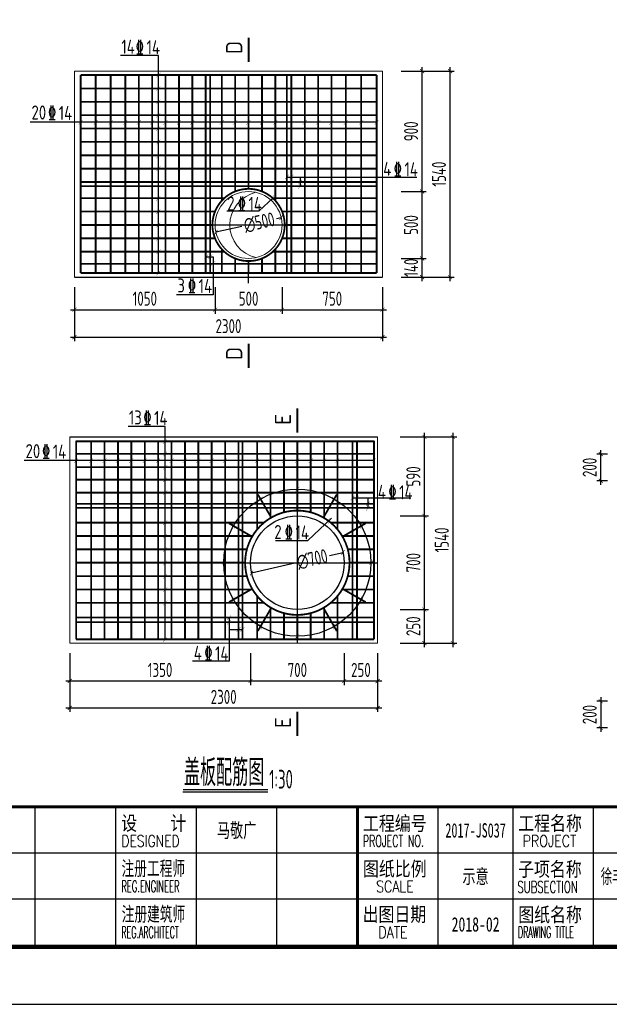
# Model space of a CAD drawing. Extents: x 1154951 to 1177180, y 3484725 to 3514600.
# Tile 3 of 17: x 1166960 to 1171363, y 3484725 to 3492086. Entities that reach past the tile are written whole.
import ezdxf
from ezdxf.enums import TextEntityAlignment as Align

# ---------------------------------------------------------------- set-up
doc = ezdxf.new("R2010")
doc.units = 0
doc.layers.get('0').update_dxf_attribs({"linetype": 'CONTINUOUS'})
doc.layers.get('Defpoints').update_dxf_attribs({"linetype": 'CONTINUOUS'})
for name, color, linetype in [('DIM', 4, 'CONTINUOUS'), ('GPSCOMMON', 7, 'CONTINUOUS'), ('REIN', 1, 'CONTINUOUS'), ('THICK', 6, 'CONTINUOUS'), ('轴线', 5, 'CONTINUOUS')]:
    doc.layers.add(name, color=color, linetype=linetype)
doc.layers.add('JG', color=7, linetype='CONTINUOUS', lineweight=20)
doc.styles.add('gpshz', font='tssdeng.shx', dxfattribs={"width": 0.8, "height": 2.5, "bigfont": 'hztxt.shx'})
doc.styles.add('TSSD_Dimension', font='tssdeng.shx', dxfattribs={"width": 0.7, "bigfont": 'Hztxt.shx'})
doc.styles.add('TSSD_Rein', font='tssdeng.shx', dxfattribs={"width": 0.7, "bigfont": 'hztxt.shx'})
doc.styles.add('图签', font='txt', dxfattribs={"width": 0.66})
doc.styles.add('图签 1', font='romanc.shx', dxfattribs={"width": 0.8})
doc.dimstyles.new('TSSD_30_30', dxfattribs={"dimtxt": 105, "dimasz": 30, "dimexe": 30, "dimexo": 75, "dimgap": 30, "dimtad": 1, "dimdec": 0, "dimzin": 0, "dimdsep": 46, "dimtxsty": 'TSSD_Dimension', "dimblk": 'ARCHTICK', "dimblk1": 'ARCHTICK', "dimblk2": 'ARCHTICK', "dimcen": 0, "dimdle": 30, "dimclrt": 7, "dimadec": 0, "dimazin": 0, "dimtfac": 1, "dimtdec": 0, "dimtix": 1, "dimtmove": 2, "dimatfit": 3, "dimfxl": 0, "dimtolj": 1, "dimtzin": 0, "dimarcsym": 0})

# ---------------------------------------------------------------- blocks, each defined once
blk = doc.blocks.new('_ARCHTICK')
at = {"color": 0, "linetype": 'ByBlock', "const_width": 0.15}
blk.add_lwpolyline([(-0.5, -0.5), (0.5, 0.5)], dxfattribs=at)
blk = doc.blocks.new('*D407')
at = {"layer": 'Defpoints', "color": 0}
for p in [(1169374.8, 3488103.4), (1168692.1, 3487949)]:
    blk.add_point(p, dxfattribs=at)
at = {"layer": 'DIM', "color": 0, "lineweight": -2}
for p, q in [((1169274.9, 3488080.8), (1169374.8, 3488103.4)), ((1169015.1, 3488022.1), (1168692.1, 3487949))]:
    blk.add_line(p, q, dxfattribs=at)
at = {"layer": 'DIM', "color": 0, "lineweight": -2, "xscale": 30, "yscale": 30, "zscale": 30}
for p, rotation in [((1169374.8, 3488103.4), 12.74455608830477), ((1168692.1, 3487949), 192.7445560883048)]:
    blk.add_blockref('_ARCHTICK', p, dxfattribs=dict(at, rotation=rotation))
at = {"layer": 'DIM', "color": 7, "insert": (1169145, 3488051.5), "char_height": 105, "attachment_point": 5, "rotation": 12.74456, "style": 'TSSD_Dimension'}
blk.add_mtext('\\A1;∅700', dxfattribs=at)
blk = doc.blocks.new('*D408')
at = {"layer": 'Defpoints', "color": 0}
for p in [(1168913, 3490606.4), (1168425.3, 3490496.1)]:
    blk.add_point(p, dxfattribs=at)
at = {"layer": 'DIM', "color": 0, "lineweight": -2}
for p, q in [((1168878.7, 3490598.6), (1168913, 3490606.4)), ((1168618.9, 3490539.8), (1168425.3, 3490496.1))]:
    blk.add_line(p, q, dxfattribs=at)
at = {"layer": 'DIM', "color": 0, "lineweight": -2, "xscale": 30, "yscale": 30, "zscale": 30}
for p, rotation in [((1168913, 3490606.4), 12.74455608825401), ((1168425.3, 3490496.1), 192.744556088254)]:
    blk.add_blockref('_ARCHTICK', p, dxfattribs=dict(at, rotation=rotation))
at = {"layer": 'DIM', "color": 7, "insert": (1168748.8, 3490569.2), "char_height": 105, "attachment_point": 5, "rotation": 12.74456, "style": 'TSSD_Dimension'}
blk.add_mtext('\\A1;∅500', dxfattribs=at)
blk = doc.blocks.new('*D409')
at = {"layer": 'Defpoints', "color": 0}
for p in [(1167333.5, 3487426.2), (1168683.5, 3487426.2), (1168683.5, 3487142.2)]:
    blk.add_point(p, dxfattribs=at)
at = {"layer": 'DIM', "color": 0, "lineweight": -2}
for p, q in [((1167333.5, 3487351.2), (1167333.5, 3487112.2)), ((1168683.5, 3487351.2), (1168683.5, 3487112.2)), ((1167303.5, 3487142.2), (1168713.5, 3487142.2))]:
    blk.add_line(p, q, dxfattribs=at)
at = {"layer": 'DIM', "color": 0, "lineweight": -2, "xscale": 30, "yscale": 30, "zscale": 30, "rotation": 180}
blk.add_blockref('_ARCHTICK', (1167333.5, 3487142.2), dxfattribs=at)
at = {"layer": 'DIM', "color": 0, "lineweight": -2, "xscale": 30, "yscale": 30, "zscale": 30}
blk.add_blockref('_ARCHTICK', (1168683.5, 3487142.2), dxfattribs=at)
at = {"layer": 'DIM', "color": 7, "insert": (1168008.5, 3487224.7), "char_height": 105, "attachment_point": 5, "style": 'TSSD_Dimension'}
blk.add_mtext('\\A1;1350', dxfattribs=at)
blk = doc.blocks.new('*D410')
at = {"layer": 'Defpoints', "color": 0}
for p in [(1168683.5, 3487426.2), (1169383.5, 3487426.2), (1169383.5, 3487142.2)]:
    blk.add_point(p, dxfattribs=at)
at = {"layer": 'DIM', "color": 0, "lineweight": -2}
for p, q in [((1168683.5, 3487351.2), (1168683.5, 3487112.2)), ((1169383.5, 3487351.2), (1169383.5, 3487112.2)), ((1168653.5, 3487142.2), (1169413.5, 3487142.2))]:
    blk.add_line(p, q, dxfattribs=at)
at = {"layer": 'DIM', "color": 0, "lineweight": -2, "xscale": 30, "yscale": 30, "zscale": 30, "rotation": 180}
blk.add_blockref('_ARCHTICK', (1168683.5, 3487142.2), dxfattribs=at)
at = {"layer": 'DIM', "color": 0, "lineweight": -2, "xscale": 30, "yscale": 30, "zscale": 30}
blk.add_blockref('_ARCHTICK', (1169383.5, 3487142.2), dxfattribs=at)
at = {"layer": 'DIM', "color": 7, "insert": (1169033.5, 3487224.7), "char_height": 105, "attachment_point": 5, "style": 'TSSD_Dimension'}
blk.add_mtext('\\A1;700', dxfattribs=at)
blk = doc.blocks.new('*D411')
at = {"layer": 'Defpoints', "color": 0}
for p in [(1169383.5, 3487426.2), (1169633.5, 3487426.2), (1169633.5, 3487142.2)]:
    blk.add_point(p, dxfattribs=at)
at = {"layer": 'DIM', "color": 0, "lineweight": -2}
for p, q in [((1169383.5, 3487351.2), (1169383.5, 3487112.2)), ((1169633.5, 3487351.2), (1169633.5, 3487112.2)), ((1169353.5, 3487142.2), (1169663.5, 3487142.2))]:
    blk.add_line(p, q, dxfattribs=at)
at = {"layer": 'DIM', "color": 0, "lineweight": -2, "xscale": 30, "yscale": 30, "zscale": 30, "rotation": 180}
blk.add_blockref('_ARCHTICK', (1169383.5, 3487142.2), dxfattribs=at)
at = {"layer": 'DIM', "color": 0, "lineweight": -2, "xscale": 30, "yscale": 30, "zscale": 30}
blk.add_blockref('_ARCHTICK', (1169633.5, 3487142.2), dxfattribs=at)
at = {"layer": 'DIM', "color": 7, "insert": (1169508.5, 3487224.7), "char_height": 105, "attachment_point": 5, "style": 'TSSD_Dimension'}
blk.add_mtext('\\A1;250', dxfattribs=at)
blk = doc.blocks.new('*D412')
at = {"layer": 'Defpoints', "color": 0}
for p in [(1169725.5, 3487676.2), (1169982.7, 3487676.2), (1169725.5, 3487426.2)]:
    blk.add_point(p, dxfattribs=at)
at = {"layer": 'DIM', "color": 0, "lineweight": -2}
for p, q in [((1169800.5, 3487676.2), (1170012.7, 3487676.2)), ((1169982.7, 3487396.2), (1169982.7, 3487706.2)), ((1169800.5, 3487426.2), (1170012.7, 3487426.2))]:
    blk.add_line(p, q, dxfattribs=at)
at = {"layer": 'DIM', "color": 0, "lineweight": -2, "xscale": 30, "yscale": 30, "zscale": 30}
for p, rotation in [((1169982.7, 3487676.2), 90), ((1169982.7, 3487426.2), 270)]:
    blk.add_blockref('_ARCHTICK', p, dxfattribs=dict(at, rotation=rotation))
at = {"layer": 'DIM', "color": 7, "insert": (1169900.2, 3487551.2), "char_height": 105, "attachment_point": 5, "rotation": 90, "style": 'TSSD_Dimension'}
blk.add_mtext('\\A1;250', dxfattribs=at)
blk = doc.blocks.new('*D413')
at = {"layer": 'Defpoints', "color": 0}
for p in [(1169725.5, 3488376.2), (1169982.7, 3488376.2), (1169725.5, 3487676.2)]:
    blk.add_point(p, dxfattribs=at)
at = {"layer": 'DIM', "color": 0, "lineweight": -2}
for p, q in [((1169982.7, 3487646.2), (1169982.7, 3488406.2)), ((1169800.5, 3488376.2), (1170012.7, 3488376.2)), ((1169800.5, 3487676.2), (1170012.7, 3487676.2))]:
    blk.add_line(p, q, dxfattribs=at)
at = {"layer": 'DIM', "color": 0, "lineweight": -2, "xscale": 30, "yscale": 30, "zscale": 30}
for p, rotation in [((1169982.7, 3488376.2), 90), ((1169982.7, 3487676.2), 270)]:
    blk.add_blockref('_ARCHTICK', p, dxfattribs=dict(at, rotation=rotation))
at = {"layer": 'DIM', "color": 7, "insert": (1169900.2, 3488026.2), "char_height": 105, "attachment_point": 5, "rotation": 90, "style": 'TSSD_Dimension'}
blk.add_mtext('\\A1;700', dxfattribs=at)
blk = doc.blocks.new('*D414')
at = {"layer": 'Defpoints', "color": 0}
for p in [(1169725.5, 3488966.2), (1169982.7, 3488966.2), (1169725.5, 3488376.2)]:
    blk.add_point(p, dxfattribs=at)
at = {"layer": 'DIM', "color": 0, "lineweight": -2}
for p, q in [((1169982.7, 3488346.2), (1169982.7, 3488996.2)), ((1169800.5, 3488966.2), (1170012.7, 3488966.2)), ((1169800.5, 3488376.2), (1170012.7, 3488376.2))]:
    blk.add_line(p, q, dxfattribs=at)
at = {"layer": 'DIM', "color": 0, "lineweight": -2, "xscale": 30, "yscale": 30, "zscale": 30}
for p, rotation in [((1169982.7, 3488966.2), 90), ((1169982.7, 3488376.2), 270)]:
    blk.add_blockref('_ARCHTICK', p, dxfattribs=dict(at, rotation=rotation))
at = {"layer": 'DIM', "color": 7, "insert": (1169900.2, 3488671.2), "char_height": 105, "attachment_point": 5, "rotation": 90, "style": 'TSSD_Dimension'}
blk.add_mtext('\\A1;590', dxfattribs=at)
blk = doc.blocks.new('*D415')
at = {"layer": 'Defpoints', "color": 0}
for p in [(1167369.3, 3490161.2), (1168419.3, 3490161.2), (1168419.3, 3489917.5)]:
    blk.add_point(p, dxfattribs=at)
at = {"layer": 'DIM', "color": 0, "lineweight": -2}
for p, q in [((1167369.3, 3490086.2), (1167369.3, 3489887.5)), ((1168419.3, 3490086.2), (1168419.3, 3489887.5)), ((1167339.3, 3489917.5), (1168449.3, 3489917.5))]:
    blk.add_line(p, q, dxfattribs=at)
at = {"layer": 'DIM', "color": 0, "lineweight": -2, "xscale": 30, "yscale": 30, "zscale": 30, "rotation": 180}
blk.add_blockref('_ARCHTICK', (1167369.3, 3489917.5), dxfattribs=at)
at = {"layer": 'DIM', "color": 0, "lineweight": -2, "xscale": 30, "yscale": 30, "zscale": 30}
blk.add_blockref('_ARCHTICK', (1168419.3, 3489917.5), dxfattribs=at)
at = {"layer": 'DIM', "color": 7, "insert": (1167894.3, 3490000), "char_height": 105, "attachment_point": 5, "style": 'TSSD_Dimension'}
blk.add_mtext('\\A1;1050', dxfattribs=at)
blk = doc.blocks.new('*D416')
at = {"layer": 'Defpoints', "color": 0}
for p in [(1168419.3, 3490161.2), (1168919.3, 3490161.2), (1168919.3, 3489917.5)]:
    blk.add_point(p, dxfattribs=at)
at = {"layer": 'DIM', "color": 0, "lineweight": -2}
for p, q in [((1168419.3, 3490086.2), (1168419.3, 3489887.5)), ((1168919.3, 3490086.2), (1168919.3, 3489887.5)), ((1168389.3, 3489917.5), (1168949.3, 3489917.5))]:
    blk.add_line(p, q, dxfattribs=at)
at = {"layer": 'DIM', "color": 0, "lineweight": -2, "xscale": 30, "yscale": 30, "zscale": 30, "rotation": 180}
blk.add_blockref('_ARCHTICK', (1168419.3, 3489917.5), dxfattribs=at)
at = {"layer": 'DIM', "color": 0, "lineweight": -2, "xscale": 30, "yscale": 30, "zscale": 30}
blk.add_blockref('_ARCHTICK', (1168919.3, 3489917.5), dxfattribs=at)
at = {"layer": 'DIM', "color": 7, "insert": (1168669.3, 3490000), "char_height": 105, "attachment_point": 5, "style": 'TSSD_Dimension'}
blk.add_mtext('\\A1;500', dxfattribs=at)
blk = doc.blocks.new('*D417')
at = {"layer": 'Defpoints', "color": 0}
for p in [(1168919.3, 3490161.2), (1169669.3, 3490161.2), (1169669.3, 3489917.5)]:
    blk.add_point(p, dxfattribs=at)
at = {"layer": 'DIM', "color": 0, "lineweight": -2}
for p, q in [((1168919.3, 3490086.2), (1168919.3, 3489887.5)), ((1169669.3, 3490086.2), (1169669.3, 3489887.5)), ((1168889.3, 3489917.5), (1169699.3, 3489917.5))]:
    blk.add_line(p, q, dxfattribs=at)
at = {"layer": 'DIM', "color": 0, "lineweight": -2, "xscale": 30, "yscale": 30, "zscale": 30, "rotation": 180}
blk.add_blockref('_ARCHTICK', (1168919.3, 3489917.5), dxfattribs=at)
at = {"layer": 'DIM', "color": 0, "lineweight": -2, "xscale": 30, "yscale": 30, "zscale": 30}
blk.add_blockref('_ARCHTICK', (1169669.3, 3489917.5), dxfattribs=at)
at = {"layer": 'DIM', "color": 7, "insert": (1169294.3, 3490000), "char_height": 105, "attachment_point": 5, "style": 'TSSD_Dimension'}
blk.add_mtext('\\A1;750', dxfattribs=at)
blk = doc.blocks.new('*D418')
at = {"layer": 'Defpoints', "color": 0}
for p in [(1169733.5, 3490301.2), (1169965.6, 3490301.2), (1169733.5, 3490161.2)]:
    blk.add_point(p, dxfattribs=at)
at = {"layer": 'DIM', "color": 0, "lineweight": -2}
for p, q in [((1169965.6, 3490131.2), (1169965.6, 3490331.2)), ((1169808.5, 3490301.2), (1169995.6, 3490301.2)), ((1169808.5, 3490161.2), (1169995.6, 3490161.2))]:
    blk.add_line(p, q, dxfattribs=at)
at = {"layer": 'DIM', "color": 0, "lineweight": -2, "xscale": 30, "yscale": 30, "zscale": 30}
for p, rotation in [((1169965.6, 3490301.2), 270), ((1169965.6, 3490161.2), 90)]:
    blk.add_blockref('_ARCHTICK', p, dxfattribs=dict(at, rotation=rotation))
at = {"layer": 'DIM', "color": 7, "insert": (1169883.1, 3490231.2), "char_height": 105, "attachment_point": 5, "rotation": 90, "style": 'TSSD_Dimension'}
blk.add_mtext('\\A1;140', dxfattribs=at)
blk = doc.blocks.new('*D419')
at = {"layer": 'Defpoints', "color": 0}
for p in [(1169733.5, 3490801.2), (1169965.6, 3490801.2), (1169733.5, 3490301.2)]:
    blk.add_point(p, dxfattribs=at)
at = {"layer": 'DIM', "color": 0, "lineweight": -2}
for p, q in [((1169965.6, 3490271.2), (1169965.6, 3490831.2)), ((1169808.5, 3490801.2), (1169995.6, 3490801.2)), ((1169808.5, 3490301.2), (1169995.6, 3490301.2))]:
    blk.add_line(p, q, dxfattribs=at)
at = {"layer": 'DIM', "color": 0, "lineweight": -2, "xscale": 30, "yscale": 30, "zscale": 30}
for p, rotation in [((1169965.6, 3490801.2), 90), ((1169965.6, 3490301.2), 270)]:
    blk.add_blockref('_ARCHTICK', p, dxfattribs=dict(at, rotation=rotation))
at = {"layer": 'DIM', "color": 7, "insert": (1169883.1, 3490551.2), "char_height": 105, "attachment_point": 5, "rotation": 90, "style": 'TSSD_Dimension'}
blk.add_mtext('\\A1;500', dxfattribs=at)
blk = doc.blocks.new('*D420')
at = {"layer": 'Defpoints', "color": 0}
for p in [(1169733.5, 3491701.2), (1169965.6, 3491701.2), (1169733.5, 3490801.2)]:
    blk.add_point(p, dxfattribs=at)
at = {"layer": 'DIM', "color": 0, "lineweight": -2}
for p, q in [((1169965.6, 3490771.2), (1169965.6, 3491731.2)), ((1169808.5, 3491701.2), (1169995.6, 3491701.2)), ((1169808.5, 3490801.2), (1169995.6, 3490801.2))]:
    blk.add_line(p, q, dxfattribs=at)
at = {"layer": 'DIM', "color": 0, "lineweight": -2, "xscale": 30, "yscale": 30, "zscale": 30}
for p, rotation in [((1169965.6, 3491701.2), 90), ((1169965.6, 3490801.2), 270)]:
    blk.add_blockref('_ARCHTICK', p, dxfattribs=dict(at, rotation=rotation))
at = {"layer": 'DIM', "color": 7, "insert": (1169883.1, 3491251.2), "char_height": 105, "attachment_point": 5, "rotation": 90, "style": 'TSSD_Dimension'}
blk.add_mtext('\\A1;900', dxfattribs=at)
blk = doc.blocks.new('*D421')
at = {"layer": 'Defpoints', "color": 0}
for p in [(1169733.5, 3491701.2), (1170173.9, 3491701.2), (1169733.5, 3490161.2)]:
    blk.add_point(p, dxfattribs=at)
at = {"layer": 'DIM', "color": 0, "lineweight": -2}
for p, q in [((1170173.9, 3490131.2), (1170173.9, 3491731.2)), ((1169808.5, 3491701.2), (1170203.9, 3491701.2)), ((1169808.5, 3490161.2), (1170203.9, 3490161.2))]:
    blk.add_line(p, q, dxfattribs=at)
at = {"layer": 'DIM', "color": 0, "lineweight": -2, "xscale": 30, "yscale": 30, "zscale": 30}
for p, rotation in [((1170173.9, 3491701.2), 90), ((1170173.9, 3490161.2), 270)]:
    blk.add_blockref('_ARCHTICK', p, dxfattribs=dict(at, rotation=rotation))
at = {"layer": 'DIM', "color": 7, "insert": (1170091.4, 3490931.2), "char_height": 105, "attachment_point": 5, "rotation": 90, "style": 'TSSD_Dimension'}
blk.add_mtext('\\A1;1540', dxfattribs=at)
blk = doc.blocks.new('*D422')
at = {"layer": 'Defpoints', "color": 0}
for p in [(1169725.5, 3488966.2), (1169725.5, 3487426.2), (1170195, 3487426.2)]:
    blk.add_point(p, dxfattribs=at)
at = {"layer": 'DIM', "color": 0, "lineweight": -2}
for p, q in [((1170195, 3488996.2), (1170195, 3487396.2)), ((1169800.5, 3488966.2), (1170225, 3488966.2)), ((1169800.5, 3487426.2), (1170225, 3487426.2))]:
    blk.add_line(p, q, dxfattribs=at)
at = {"layer": 'DIM', "color": 0, "lineweight": -2, "xscale": 30, "yscale": 30, "zscale": 30}
for p, rotation in [((1170195, 3488966.2), 90), ((1170195, 3487426.2), 270)]:
    blk.add_blockref('_ARCHTICK', p, dxfattribs=dict(at, rotation=rotation))
at = {"layer": 'DIM', "color": 7, "insert": (1170112.5, 3488196.2), "char_height": 105, "attachment_point": 5, "rotation": 90, "style": 'TSSD_Dimension'}
blk.add_mtext('\\A1;1540', dxfattribs=at)
blk = doc.blocks.new('*D423')
at = {"layer": 'Defpoints', "color": 0}
for p in [(1167333.5, 3487426.2), (1169633.5, 3487426.2), (1169633.5, 3486940.9)]:
    blk.add_point(p, dxfattribs=at)
at = {"layer": 'DIM', "color": 0, "lineweight": -2}
for p, q in [((1167333.5, 3487351.2), (1167333.5, 3486910.9)), ((1169633.5, 3487351.2), (1169633.5, 3486910.9)), ((1167303.5, 3486940.9), (1169663.5, 3486940.9))]:
    blk.add_line(p, q, dxfattribs=at)
at = {"layer": 'DIM', "color": 0, "lineweight": -2, "xscale": 30, "yscale": 30, "zscale": 30, "rotation": 180}
blk.add_blockref('_ARCHTICK', (1167333.5, 3486940.9), dxfattribs=at)
at = {"layer": 'DIM', "color": 0, "lineweight": -2, "xscale": 30, "yscale": 30, "zscale": 30}
blk.add_blockref('_ARCHTICK', (1169633.5, 3486940.9), dxfattribs=at)
at = {"layer": 'DIM', "color": 7, "insert": (1168483.5, 3487023.4), "char_height": 105, "attachment_point": 5, "style": 'TSSD_Dimension'}
blk.add_mtext('\\A1;2300', dxfattribs=at)
blk = doc.blocks.new('*D424')
at = {"layer": 'Defpoints', "color": 0}
for p in [(1167369.3, 3490161.2), (1169669.3, 3490161.2), (1169669.3, 3489712.3)]:
    blk.add_point(p, dxfattribs=at)
at = {"layer": 'DIM', "color": 0, "lineweight": -2}
for p, q in [((1167369.3, 3490086.2), (1167369.3, 3489682.3)), ((1169669.3, 3490086.2), (1169669.3, 3489682.3)), ((1167339.3, 3489712.3), (1169699.3, 3489712.3))]:
    blk.add_line(p, q, dxfattribs=at)
at = {"layer": 'DIM', "color": 0, "lineweight": -2, "xscale": 30, "yscale": 30, "zscale": 30, "rotation": 180}
blk.add_blockref('_ARCHTICK', (1167369.3, 3489712.3), dxfattribs=at)
at = {"layer": 'DIM', "color": 0, "lineweight": -2, "xscale": 30, "yscale": 30, "zscale": 30}
blk.add_blockref('_ARCHTICK', (1169669.3, 3489712.3), dxfattribs=at)
at = {"layer": 'DIM', "color": 7, "insert": (1168519.3, 3489794.8), "char_height": 105, "attachment_point": 5, "style": 'TSSD_Dimension'}
blk.add_mtext('\\A1;2300', dxfattribs=at)
blk = doc.blocks.new('*D430')
at = {"layer": 'Defpoints', "color": 0}
for p in [(1171299.5, 3488838.7), (1171425.7, 3488838.7), (1171425.7, 3488638.7)]:
    blk.add_point(p, dxfattribs=at)
at = {"layer": 'DIM', "color": 0, "lineweight": -2}
for p, q in [((1171350.7, 3488838.7), (1171269.5, 3488838.7)), ((1171299.5, 3488608.7), (1171299.5, 3488868.7)), ((1171350.7, 3488638.7), (1171269.5, 3488638.7))]:
    blk.add_line(p, q, dxfattribs=at)
at = {"layer": 'DIM', "color": 0, "lineweight": -2, "xscale": 30, "yscale": 30, "zscale": 30}
for p, rotation in [((1171299.5, 3488838.7), 270), ((1171299.5, 3488638.7), 90)]:
    blk.add_blockref('_ARCHTICK', p, dxfattribs=dict(at, rotation=rotation))
at = {"layer": 'DIM', "color": 7, "insert": (1171217, 3488738.7), "char_height": 105, "attachment_point": 5, "rotation": 90, "style": 'TSSD_Dimension'}
blk.add_mtext('\\A1;200', dxfattribs=at)
blk = doc.blocks.new('*D432')
at = {"layer": 'Defpoints', "color": 0}
for p in [(1171425.7, 3486991.2), (1171299.5, 3486791.2), (1171425.7, 3486791.2)]:
    blk.add_point(p, dxfattribs=at)
at = {"layer": 'DIM', "color": 0, "lineweight": -2}
for p, q in [((1171299.5, 3487021.2), (1171299.5, 3486761.2)), ((1171350.7, 3486991.2), (1171269.5, 3486991.2)), ((1171350.7, 3486791.2), (1171269.5, 3486791.2))]:
    blk.add_line(p, q, dxfattribs=at)
at = {"layer": 'DIM', "color": 0, "lineweight": -2, "xscale": 30, "yscale": 30, "zscale": 30}
for p, rotation in [((1171299.5, 3486991.2), 270), ((1171299.5, 3486791.2), 90)]:
    blk.add_blockref('_ARCHTICK', p, dxfattribs=dict(at, rotation=rotation))
at = {"layer": 'DIM', "color": 7, "insert": (1171217, 3486891.2), "char_height": 105, "attachment_point": 5, "rotation": 90, "style": 'TSSD_Dimension'}
blk.add_mtext('\\A1;200', dxfattribs=at)
blk = doc.blocks.new('*U286')
at = {"color": 0}
for p, q in [((185, 10.34), (185, 34.34)), ((199, 10.34), (199, 34.34)), ((213, 10.34), (213, 34.34)), ((227, 10.34), (227, 34.34)), ((255, 10.34), (255, 34.34)), ((268, 10.34), (268, 34.34)), ((282, 10.34), (282, 34.34)), ((115, 26.34), (330, 26.34)), ((115, 18.34), (327, 18.34))]:
    blk.add_line(p, q, dxfattribs=at)
blk.add_lwpolyline([(0, 0), (420, 0), (420, 297), (0, 297)], close=True, dxfattribs=at)
for points, const_width in [([(410, 10), (410, 287), (25, 287), (25, 10), (410, 10)], 0.75), ([(25, 34.34), (410, 34.34)], 0.5), ([(241, 10.34), (241, 34.34)], 0.5)]:
    blk.add_lwpolyline(points, dxfattribs=dict(at, const_width=const_width))
at = {"color": 0, "linetype": 'Continuous'}
for s, height, style, width, p in [('设    计', 2.5, '图签', 0.85, (199.94, 30.25)), ('工程编号', 2.5, '图签', 0.85, (241.94, 30.2)), ('工程名称', 2.5, '图签', 0.85, (268.91, 30.22)), ('DESIGNED', 2, '图签 1', 0.78, (199.99, 27.38)), ('PROJECT NO.', 2, '图签 1', 0.6, (241.93, 27.38)), ('PROJECT', 2, '图签 1', 0.8, (269.68, 27.39)), ('注册工程师', 2.5, '图签', 0.68, (200, 22.38)), ('图纸比例', 2.5, '图签', 0.85, (241.94, 22.31)), ('子项名称', 2.5, '图签', 0.85, (268.88, 22.24)), ('REG.ENGINEER', 2, '图签 1', 0.53, (199.98, 19.5)), ('SCALE', 2, '图签 1', 0.8, (244.22, 19.48)), ('SUBSECTION', 2, '图签 1', 0.64, (268.76, 19.39)), ('注册建筑师', 2.5, '图签', 0.68, (200.02, 14.45)), ('出图日期', 2.5, '图签', 0.85, (241.87, 14.4)), ('图纸名称', 2.5, '图签', 0.85, (268.91, 14.33)), ('REG.ARCHITECT', 2, '图签 1', 0.5, (199.98, 11.52)), ('DATE', 2, '图签 1', 0.8, (244.61, 11.52)), ('DRAWING TITLE', 2, '图签 1', 0.5, (268.86, 11.53))]:
    blk.add_text(s, height=height, dxfattribs=dict(at, style=style, width=width)).set_placement(p)
at = {"color": 0, "linetype": 'Continuous', "style": '图签', "flags": 8}
for tag, width, p, p2 in [('设计总负责', 0.611046, (130.25, 28.99), (141.11, 28.99)), ('工程名称', 2.988281, (283.25, 28.99), (325.75, 28.99)), ('图纸编号', 2.575163, (345.13, 28.99), (381.76, 28.99)), ('子项名称', 2.988281, (283.25, 20.99), (325.75, 20.99))]:
    blk.add_attdef(tag, text='', height=2.5, dxfattribs=dict(at, width=width)).set_placement(p, p2, align=Align.FIT)
at = {"color": 0, "linetype": 'Continuous', "ltscale": 0.055, "style": '图签', "flags": 8}
for tag, width, p, p2 in [('审定', 1.617188, (172.25, 28.99), (183.75, 28.99)), ('设计', 1.617188, (214.25, 28.99), (225.75, 28.99)), ('工程编号', 0.738284, (256.25, 28.99), (266.75, 28.99)), ('版本', 1.530605, (397.87, 28.99), (408.75, 28.99)), ('设计负责', 0.763807, (130.25, 20.99), (141.11, 20.99)), ('审核', 1.617188, (172.25, 20.99), (183.75, 20.99)), ('注册工程师', 0.646875, (214.25, 20.99), (225.75, 20.99)), ('图纸比例', 0.738284, (256.25, 20.99), (266.75, 20.99)), ('专业负责', 0.763807, (130.25, 12.65), (141.11, 12.65)), ('校核', 1.617188, (172.25, 12.65), (183.75, 12.65)), ('注册建筑师', 0.646875, (214.25, 12.65), (225.75, 12.65)), ('出图日期', 0.738284, (256.25, 12.65), (266.75, 12.65))]:
    blk.add_attdef(tag, text='', height=2.5, dxfattribs=dict(at, width=width)).set_placement(p, p2, align=Align.FIT)
at = {"color": 0, "linetype": 'Continuous', "style": '图签'}
for tag, p, width in [('设计证书', (43.26, 16.37), 1.55), ('咨询证书', (43.26, 12.88), 0.9)]:
    blk.add_attdef(tag, p, '', height=2, dxfattribs=dict(at, width=width))
at = {"color": 0, "linetype": 'Continuous', "style": '图签', "width": 0.85}
for tag, height, p in [('图纸名称_2_1', 2.2, (305.02, 15.12)), ('图纸名称_1_1', 2.5, (305.02, 13.35)), ('图纸名称_2_2', 2.2, (305.02, 11.51))]:
    blk.add_attdef(tag, text='', height=height, dxfattribs=at).set_placement(p, align=Align.CENTER)
blk = doc.blocks.new('20180504.1550169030')
for p, q in [((1167995.8, 3491818.4), (1167713, 3491818.4)), ((1167995.8, 3490192.4), (1167995.8, 3491818.4)), ((1169626.2, 3491318.4), (1167039.1, 3491318.4)), ((1168955.7, 3490909.5), (1169926.8, 3490909.5)), ((1169053.5, 3490909.5), (1169053.5, 3490841.2)), ((1168849.8, 3490752), (1168747.6, 3490655.8)), ((1168506.3, 3490655.8), (1168747.6, 3490655.8)), ((1168349.4, 3490312.5), (1168405.9, 3490312.5)), ((1168405.9, 3490312.5), (1168405.9, 3490030)), ((1167369.3, 3490161.2), (1169669.3, 3490161.2)), ((1168405.9, 3490030), (1168130.1, 3490030)), ((1168047.2, 3489044.8), (1167769.5, 3489044.8)), ((1168047.2, 3487453.3), (1168047.2, 3489044.8)), ((1167333.5, 3488966.2), (1169633.5, 3488966.2)), ((1169606, 3488790.1), (1166994.5, 3488790.1)), ((1169445.6, 3488510.3), (1169880.3, 3488510.3)), ((1169560.5, 3488510.3), (1169560.5, 3488436.2)), ((1169288.4, 3488359), (1169111.8, 3488192.8)), ((1168870.4, 3488192.8), (1169111.8, 3488192.8)), ((1168523.9, 3487616.2), (1168523.9, 3487289.3)), ((1168523.9, 3487526.7), (1168623.9, 3487526.7)), ((1168523.9, 3487289.3), (1168249.6, 3487289.3)), ((1168179.8, 3486330.3), (1168813.6, 3486330.3)), ((1168178.9, 3486314.5), (1168813.6, 3486314.5))]:
    blk.add_line(p, q)
at = {"const_width": 2}
for points in [[(1168010.8, 3491689), (1167980.9, 3491654.7)], [(1168010.8, 3491589), (1167980.9, 3491554.7)], [(1168010.8, 3491489), (1167980.9, 3491454.7)], [(1167430.5, 3491335.6), (1167400.6, 3491301.3)], [(1167542.7, 3491335.6), (1167512.8, 3491301.3)], [(1167654.8, 3491335.6), (1167624.8, 3491301.3)], [(1167764.4, 3491335.6), (1167734.5, 3491301.3)], [(1167864.4, 3491335.6), (1167834.5, 3491301.3)], [(1167964.4, 3491335.6), (1167934.5, 3491301.3)], [(1168010.8, 3491389), (1167980.9, 3491354.7)], [(1168064.4, 3491335.6), (1168034.5, 3491301.3)], [(1168164.4, 3491335.6), (1168134.5, 3491301.3)], [(1168264.4, 3491335.6), (1168234.5, 3491301.3)], [(1168484.3, 3491335.6), (1168454.4, 3491301.3)], [(1168584.3, 3491335.6), (1168554.4, 3491301.3)], [(1168684.3, 3491335.6), (1168654.4, 3491301.3)], [(1168784.3, 3491335.6), (1168754.4, 3491301.3)], [(1168884.3, 3491335.6), (1168854.4, 3491301.3)], [(1169104.2, 3491335.6), (1169074.3, 3491301.3)], [(1169204.2, 3491335.6), (1169174.3, 3491301.3)], [(1169304.2, 3491335.6), (1169274.3, 3491301.3)], [(1169411.2, 3491335.6), (1169381.3, 3491301.3)], [(1169525.2, 3491335.6), (1169495.3, 3491301.3)], [(1169641.2, 3491335.6), (1169611.3, 3491301.3)], [(1168010.8, 3491289), (1167980.9, 3491254.7)], [(1168010.8, 3491189), (1167980.9, 3491154.7)], [(1168010.8, 3491083.2), (1167980.9, 3491049)], [(1168010.8, 3490989), (1167980.9, 3490954.7)], [(1168970.7, 3490926.6), (1168940.8, 3490892.3)], [(1169004.2, 3490926.6), (1168974.3, 3490892.3)], [(1169068.5, 3490889), (1169038.6, 3490854.7)], [(1169068.5, 3490854.6), (1169038.6, 3490820.3)], [(1168010.8, 3490768.3), (1167980.9, 3490734.1)], [(1168854.2, 3490774.3), (1168845.4, 3490729.7)], [(1168010.8, 3490668.3), (1167980.9, 3490634.1)], [(1168010.8, 3490568.3), (1167980.9, 3490534.1)], [(1168010.8, 3490468.3), (1167980.9, 3490434.1)], [(1168010.8, 3490368.3), (1167980.9, 3490334.1)], [(1168368, 3490329.7), (1168338.1, 3490295.4)], [(1168397.9, 3490329.7), (1168368, 3490295.4)], [(1168420.9, 3490282.1), (1168391, 3490247.9)], [(1168010.8, 3490209.5), (1167980.9, 3490175.3)], [(1168061.2, 3488949.5), (1168031.3, 3488915.2)], [(1168061.2, 3488856.6), (1168031.3, 3488822.3)], [(1167395.6, 3488806.1), (1167365.7, 3488771.8)], [(1167508, 3488806.1), (1167478.1, 3488771.8)], [(1167608, 3488806.1), (1167578.1, 3488771.8)], [(1167708, 3488806.1), (1167678.1, 3488771.8)], [(1167808, 3488806.1), (1167778.1, 3488771.8)], [(1167908, 3488806.1), (1167878.1, 3488771.8)], [(1168008, 3488806.1), (1167978.1, 3488771.8)], [(1168108, 3488806.1), (1168078.1, 3488771.8)], [(1168208, 3488806.1), (1168178.1, 3488771.8)], [(1168308, 3488806.1), (1168278.1, 3488771.8)], [(1168409, 3488807.2), (1168379.1, 3488772.9)], [(1168509, 3488807.2), (1168479.1, 3488772.9)], [(1168748.4, 3488807.2), (1168718.5, 3488772.9)], [(1168848.4, 3488806.1), (1168818.5, 3488771.8)], [(1168948.4, 3488806.1), (1168918.5, 3488771.8)], [(1169048.4, 3488807.2), (1169018.5, 3488772.9)], [(1169148.4, 3488806.1), (1169118.5, 3488771.8)], [(1169248.4, 3488806.1), (1169218.5, 3488771.8)], [(1169348.4, 3488807.2), (1169318.5, 3488772.9)], [(1169621, 3488807.2), (1169591, 3488772.9)], [(1168061.2, 3488756.6), (1168031.3, 3488722.3)], [(1168061.2, 3488663.2), (1168031.3, 3488628.9)], [(1168061.2, 3488566.4), (1168031.3, 3488532.2)], [(1169048.4, 3488593.4), (1169018.5, 3488559.1)], [(1168773.4, 3488519.7), (1168743.5, 3488485.4)], [(1169293.5, 3488519.7), (1169323.4, 3488485.4)], [(1169460.5, 3488527.5), (1169430.6, 3488493.2)], [(1169494, 3488527.5), (1169464.1, 3488493.2)], [(1169575.4, 3488484), (1169545.5, 3488449.7)], [(1169575.4, 3488449.6), (1169545.5, 3488415.3)], [(1168061.2, 3488342.2), (1168031.3, 3488307.9)], [(1168549, 3488322.4), (1168565.4, 3488280)], [(1169271.3, 3488361), (1169262.6, 3488316.3)], [(1169518, 3488322.4), (1169501.6, 3488280)], [(1168061.2, 3488242.2), (1168031.3, 3488207.9)], [(1168061.2, 3488142.2), (1168031.3, 3488107.9)], [(1168061.2, 3488042.2), (1168031.3, 3488007.9)], [(1168497.4, 3488042.2), (1168467.5, 3488007.9)], [(1169598.4, 3488043.4), (1169568.5, 3488009.1)], [(1168061.2, 3487942.2), (1168031.3, 3487907.9)], [(1168061.2, 3487842.1), (1168031.3, 3487807.8)], [(1168061.2, 3487742.2), (1168031.3, 3487707.9)], [(1168563.4, 3487774.6), (1168549.1, 3487731)], [(1169510.2, 3487774), (1169509.3, 3487728.5)], [(1168538.8, 3487633.4), (1168508.9, 3487599.1)], [(1168538.8, 3487598.9), (1168508.9, 3487564.7)], [(1168609, 3487543.8), (1168579.1, 3487509.5)], [(1168638.9, 3487543.8), (1168609, 3487509.5)], [(1168751.3, 3487570), (1168767.7, 3487527.5)], [(1169315.7, 3487570), (1169299.3, 3487527.5)], [(1168061.2, 3487469.3), (1168031.3, 3487435)], [(1169047.4, 3487492.2), (1169017.5, 3487457.9)]]:
    blk.add_lwpolyline(points, dxfattribs=at)
for radius in [550, 350]:
    blk.add_circle((1169033.5, 3488026.2), radius)
at = {"layer": 'JG'}
for p, q in [((1167369.3, 3490161.2), (1167369.3, 3491701.2)), ((1167369.3, 3491701.2), (1169669.3, 3491701.2)), ((1169669.3, 3491701.2), (1169669.3, 3490161.2)), ((1167333.5, 3487426.2), (1167333.5, 3488966.2)), ((1169633.5, 3488966.2), (1169633.5, 3487426.2)), ((1169633.5, 3487426.2), (1167333.5, 3487426.2))]:
    blk.add_line(p, q, dxfattribs=at)
for centre, radius in [((1168669.3, 3490551.2), 250), ((1169033.5, 3488026.2), 350)]:
    blk.add_circle(centre, radius, dxfattribs=at)
blk.add_arc((1168779.3, 3490551.2), 250, 102.70899, 257.29101, dxfattribs=at)
at = {"layer": 'REIN', "const_width": 13.5}
for points in [[(1167415.5, 3491671.9), (1167415.5, 3490192.4)], [(1167415.5, 3491671.9), (1169626.2, 3491671.9)], [(1167527.8, 3491671.9), (1167527.8, 3490192.4)], [(1167639.8, 3491671.9), (1167639.8, 3490192.4)], [(1167749.4, 3491671.9), (1167749.4, 3490192.4)], [(1167849.4, 3491671.9), (1167849.4, 3490192.4)], [(1167949.4, 3491671.9), (1167949.4, 3490192.4)], [(1168049.4, 3491671.9), (1168049.4, 3490192.4)], [(1168149.4, 3491671.9), (1168149.4, 3490192.4)], [(1168249.4, 3491671.9), (1168249.4, 3490192.4)], [(1168349.4, 3491671.9), (1168349.4, 3490192.4)], [(1168382.9, 3491671.9), (1168382.9, 3490192.4)], [(1168469.3, 3491671.9), (1168469.3, 3490732.6)], [(1168569.3, 3491671.9), (1168569.3, 3490802)], [(1168669.3, 3491671.9), (1168669.3, 3490821.2)], [(1168769.3, 3491671.9), (1168769.3, 3490802)], [(1168869.3, 3491671.9), (1168869.3, 3490732.6)], [(1168955.7, 3491671.9), (1168955.7, 3490192.4)], [(1168989.2, 3491671.9), (1168989.2, 3490192.4)], [(1169089.2, 3491671.9), (1169089.2, 3490192.4)], [(1169189.2, 3491671.9), (1169189.2, 3490192.4)], [(1169289.2, 3491671.9), (1169289.2, 3490192.4)], [(1169396.2, 3491671.9), (1169396.2, 3490192.4)], [(1169510.3, 3491671.9), (1169510.3, 3490192.4)], [(1169626.2, 3491671.9), (1169626.2, 3490192.4)], [(1167415.5, 3491571.9), (1169626.2, 3491571.9)], [(1167415.5, 3491471.9), (1169626.2, 3491471.9)], [(1167415.5, 3491371.9), (1169626.2, 3491371.9)], [(1167415.5, 3491271.9), (1169626.2, 3491271.9)], [(1167415.5, 3491171.9), (1169626.2, 3491171.9)], [(1167415.5, 3491071.9), (1169626.2, 3491071.9)], [(1167415.5, 3490971.9), (1169626.2, 3490971.9)], [(1167415.5, 3490871.9), (1169626.2, 3490871.9)], [(1167415.5, 3490841.2), (1169626.2, 3490841.2)], [(1167415.5, 3490751.2), (1168487.9, 3490751.2)], [(1168850.7, 3490751.2), (1169626.2, 3490751.2)], [(1167415.5, 3490651.2), (1168418.5, 3490651.2)], [(1168920.1, 3490651.2), (1169626.2, 3490651.2)], [(1167415.5, 3490551.2), (1168399.3, 3490551.2)], [(1168939.3, 3490551.2), (1169626.2, 3490551.2)], [(1167415.5, 3490451.2), (1168418.5, 3490451.2)], [(1168920.1, 3490451.2), (1169626.2, 3490451.2)], [(1167415.5, 3490351.2), (1168487.9, 3490351.2)], [(1168469.3, 3490369.8), (1168469.3, 3490192.4)], [(1168569.3, 3490300.4), (1168569.3, 3490192.4)], [(1168769.3, 3490300.4), (1168769.3, 3490192.4)], [(1168850.7, 3490351.2), (1169626.2, 3490351.2)], [(1168869.3, 3490369.8), (1168869.3, 3490192.4)], [(1167415.5, 3490261.2), (1169626.2, 3490261.2)], [(1168669.3, 3490281.2), (1168669.3, 3490192.4)], [(1167415.5, 3490192.4), (1169626.2, 3490192.4)], [(1167381.7, 3488939.1), (1167381.7, 3487453.3)], [(1167381.7, 3488933.5), (1169606, 3488933.5)], [(1167494.1, 3488939.5), (1167494.1, 3487453.3)], [(1167594.1, 3488939.5), (1167594.1, 3487453.3)], [(1167694.1, 3488939.5), (1167694.1, 3487453.3)], [(1167794.1, 3488939.5), (1167794.1, 3487453.3)], [(1167894.1, 3488939.5), (1167894.1, 3487453.3)], [(1167994.1, 3488939.5), (1167994.1, 3487453.3)], [(1168094.1, 3488939.5), (1168094.1, 3487453.3)], [(1168194.1, 3488939.5), (1168194.1, 3487453.3)], [(1168294.1, 3488939.5), (1168294.1, 3487453.3)], [(1168394.1, 3488939.5), (1168394.1, 3487453.3)], [(1168494.1, 3488939.5), (1168494.1, 3487453.3)], [(1168594.1, 3488939.5), (1168594.1, 3487453.3)], [(1168623.9, 3488939.5), (1168623.9, 3487453.3)], [(1168733.5, 3488939.6), (1168733.5, 3488275.4)], [(1168833.5, 3488939.6), (1168833.5, 3488361)], [(1168933.5, 3488939.6), (1168933.5, 3488403.2)], [(1169033.5, 3488939.6), (1169033.5, 3488416.2)], [(1169133.5, 3488939.6), (1169133.5, 3488403.2)], [(1169233.5, 3488939.6), (1169233.5, 3488361)], [(1169333.5, 3488939.6), (1169333.5, 3488275.4)], [(1169445.3, 3488939.5), (1169445.3, 3487453.3)], [(1169478.8, 3488939.5), (1169478.8, 3487453.3)], [(1169606, 3488939.5), (1169606, 3487453.3)], [(1167381.7, 3488840.6), (1169606, 3488840.6)], [(1167381.7, 3488740.6), (1169606, 3488740.6)], [(1167381.7, 3488647.2), (1169606, 3488647.2)], [(1169033.5, 3488416.2), (1169033.5, 3488616.2)], [(1167381.7, 3488550.5), (1169606, 3488550.5)], [(1168838.5, 3488364), (1168738.5, 3488537.2)], [(1169228.5, 3488364), (1169328.5, 3488537.2)], [(1167381.7, 3488466.9), (1169606, 3488466.9)], [(1167381.7, 3488436.2), (1169606, 3488436.2)], [(1167381.6, 3488326.2), (1168784.3, 3488326.2)], [(1168695.7, 3488221.2), (1168522.5, 3488321.2)], [(1169282.7, 3488326.2), (1169606, 3488326.2)], [(1169371.2, 3488221.2), (1169544.4, 3488321.2)], [(1167381.6, 3488226.2), (1168698.7, 3488226.2)], [(1169368.3, 3488226.2), (1169606, 3488226.2)], [(1167381.6, 3488126.2), (1168656.5, 3488126.2)], [(1169410.4, 3488126.2), (1169606, 3488126.2)], [(1167381.6, 3488026.2), (1168643.5, 3488026.2)], [(1168473.5, 3488026.2), (1168643.6, 3488026.2)], [(1169423.5, 3488026.2), (1169606, 3488026.2)], [(1169423.5, 3488026.2), (1169612.8, 3488026.2)], [(1167381.6, 3487926.2), (1168656.5, 3487926.2)], [(1169410.4, 3487926.2), (1169606, 3487926.2)], [(1167381.6, 3487826.2), (1168698.7, 3487826.2)], [(1168695.7, 3487831.2), (1168522.5, 3487731.2)], [(1169368.3, 3487826.2), (1169606, 3487826.2)], [(1169371.2, 3487831.2), (1169544.4, 3487731.2)], [(1167381.6, 3487726.2), (1168784.3, 3487726.2)], [(1168733.5, 3487777), (1168733.5, 3487453.5)], [(1169282.7, 3487726.2), (1169612.8, 3487726.2)], [(1169333.5, 3487777), (1169333.5, 3487453.5)], [(1168838.5, 3487688.5), (1168738.5, 3487515.3)], [(1168833.5, 3487691.4), (1168833.5, 3487453.5)], [(1168933.5, 3487649.3), (1168933.5, 3487453.5)], [(1169133.5, 3487649.3), (1169133.5, 3487453.5)], [(1169228.5, 3487688.5), (1169328.5, 3487515.3)], [(1169233.5, 3487691.4), (1169233.5, 3487453.5)], [(1167381.7, 3487616.2), (1169606, 3487616.2)], [(1167381.7, 3487581.8), (1169606, 3487581.8)], [(1169033.5, 3487636.2), (1169033.5, 3487453.3)], [(1169033.5, 3487636.2), (1169033.5, 3487453.5)], [(1167381.7, 3487453.3), (1169606, 3487453.3)]]:
    blk.add_lwpolyline(points, dxfattribs=at)
for points in [[(1168669.3, 3490821.2, 2.414214), (1168939.3, 3490551.2, 0.414214), (1168669.3, 3490821.2, 1)], [(1169033.5, 3488416.2, 1), (1169033.5, 3487636.2, 1), (1169033.5, 3488416.2, 1), (1169033.5, 3487636.2, 1)]]:
    blk.add_lwpolyline(points, format="xyb", dxfattribs=at)
at = {"layer": 'THICK', "const_width": 15}
for points in [[(1168669.3, 3491770.4), (1168669.3, 3491950.4)], [(1168669.3, 3489663), (1168669.3, 3489483)], [(1169033.5, 3488999.4), (1169033.5, 3489179.4)], [(1169033.5, 3486912.1), (1169033.5, 3486732.1)]]:
    blk.add_lwpolyline(points, dxfattribs=at)
at = {"layer": '轴线', "color": 2, "ltscale": 0.05}
for p, q in [((1168669.3, 3490821.2), (1168669.3, 3490985.6)), ((1168234.9, 3490551.2), (1169103.7, 3490551.2)), ((1168669.3, 3490116.8), (1168669.3, 3490281.2)), ((1169033.5, 3488626.2), (1169033.5, 3487426.2)), ((1168433.5, 3488026.2), (1169633.5, 3488026.2))]:
    blk.add_line(p, q, dxfattribs=at)
at = {"layer": 'GPSCOMMON'}
ref = blk.add_blockref('*U286', (1159120.4, 3484725.3), dxfattribs=dict(at, xscale=43, yscale=43))
ref.add_attrib('子项名称', '徐丰路、东环路（沛敬路~敬五路）供水管道工程', dxfattribs={"layer": '0', "color": 0, "height": 107.5, "style": '图签', "width": 0.552871, "flags": 8}).set_placement((1171300.2, 3485627.9), (1173127.7, 3485627.9), align=Align.FIT)
ref.add_attrib('出图日期', '2018-02', dxfattribs={"layer": '0', "color": 0, "height": 107.5, "style": '图签', "width": 0.7, "flags": 8}).set_placement((1170364.9, 3485269.3), align=Align.CENTER)
ref.add_attrib('图纸比例', '示意', dxfattribs={"layer": '0', "color": 0, "height": 107.5, "style": '图签', "width": 0.7, "flags": 8}).set_placement((1170364.9, 3485627.9), align=Align.CENTER)
ref.add_attrib('工程编号', '2017-JS037', dxfattribs={"layer": '0', "color": 0, "height": 107.5, "style": '图签', "width": 0.587346, "flags": 8}).set_placement((1170139.2, 3485971.9), (1170590.7, 3485971.9), align=Align.FIT)
ref.add_attrib('设计', '马敬广', dxfattribs={"layer": '0', "color": 0, "height": 107.5, "style": '图签', "width": 0.7, "flags": 8}).set_placement((1168580.4, 3485971.9), align=Align.CENTER)
for s, height, style, width, p in [('14', 105, 'gpshz', 0.8, (1167719.6, 3491830.9)), ('%%132', 105, 'TSSD_Rein', 0.7, (1167826.5, 3491831)), ('14', 105, 'gpshz', 0.8, (1167907.8, 3491827.2)), ('20', 105, 'gpshz', 0.8, (1167048, 3491339.4)), ('%%132', 105, 'TSSD_Rein', 0.7, (1167170.4, 3491339.6)), ('14', 105, 'gpshz', 0.8, (1167251.6, 3491335.7)), ('4', 105, 'gpshz', 0.8, (1169675.2, 3490918.4)), ('%%132', 105, 'TSSD_Rein', 0.7, (1169752.8, 3490918.5)), ('14', 105, 'gpshz', 0.8, (1169834, 3490914.7)), ('2', 105, 'gpshz', 0.8, (1168510, 3490659)), ('%%132', 105, 'TSSD_Rein', 0.7, (1168587.6, 3490659.2)), ('14', 105, 'gpshz', 0.8, (1168668.9, 3490655.3)), ('3', 105, 'gpshz', 0.8, (1168137.7, 3490046.2)), ('%%132', 105, 'TSSD_Rein', 0.7, (1168215.3, 3490046.4)), ('14', 105, 'gpshz', 0.8, (1168296.6, 3490042.5)), ('13', 105, 'gpshz', 0.8, (1167775.4, 3489059.4)), ('%%132', 105, 'TSSD_Rein', 0.7, (1167882.4, 3489059.5)), ('14', 105, 'gpshz', 0.8, (1167963.6, 3489055.6)), ('20', 105, 'gpshz', 0.8, (1167003.7, 3488807.9)), ('%%132', 105, 'TSSD_Rein', 0.7, (1167126, 3488808)), ('14', 105, 'gpshz', 0.8, (1167207.3, 3488804.1)), ('4', 105, 'gpshz', 0.8, (1169635, 3488503.4)), ('%%132', 105, 'TSSD_Rein', 0.7, (1169712.6, 3488503.5)), ('14', 105, 'gpshz', 0.8, (1169793.8, 3488499.6)), ('2', 105, 'gpshz', 0.8, (1168861.7, 3488203.6)), ('%%132', 105, 'TSSD_Rein', 0.7, (1168939.3, 3488203.7)), ('14', 105, 'gpshz', 0.8, (1169020.6, 3488199.8)), ('4', 105, 'gpshz', 0.8, (1168260.4, 3487299.8)), ('%%132', 105, 'TSSD_Rein', 0.7, (1168338, 3487300)), ('14', 105, 'gpshz', 0.8, (1168419.2, 3487296.1)), ('盖板配筋图', 200, 'gpshz', 0.6, (1168186.7, 3486357)), ('1:30', 140, 'gpshz', 0.6, (1168823, 3486338))]:
    blk.add_text(s, height=height, dxfattribs=dict(style=style, width=width)).set_placement(p)
at = {"layer": 'THICK', "style": 'gpshz'}
for s, p in [('D', (1168621.8, 3491828.1)), ('D', (1168621.8, 3489540.7)), ('E', (1168986, 3489057.1)), ('E', (1168986, 3486789.8))]:
    blk.add_text(s, height=120, rotation=90, dxfattribs=at).set_placement(p)
at = {"layer": 'DIM'}
for base, p1, p2, angle, picture, middle in [((1169965.6, 3491701.2), (1169733.5, 3490801.2), (1169733.5, 3491701.2), 90, '*D420', (1169883.1, 3491251.2)), ((1170173.9, 3491701.2), (1169733.5, 3490161.2), (1169733.5, 3491701.2), 90, '*D421', (1170091.4, 3490931.2)), ((1169965.6, 3490801.2), (1169733.5, 3490301.2), (1169733.5, 3490801.2), 90, '*D419', (1169883.1, 3490551.2)), ((1169965.6, 3490301.2), (1169733.5, 3490161.2), (1169733.5, 3490301.2), 90, '*D418', (1169883.1, 3490231.2)), ((1169982.7, 3488966.2), (1169725.5, 3488376.2), (1169725.5, 3488966.2), 90, '*D414', (1169900.2, 3488671.2)), ((1170195, 3487426.2), (1169725.5, 3488966.2), (1169725.5, 3487426.2), 90, '*D422', (1170112.5, 3488196.2)), ((1171299.5, 3488838.7), (1171425.7, 3488638.7), (1171425.7, 3488838.7), 90, '*D430', (1171217, 3488738.7)), ((1169982.7, 3488376.2), (1169725.5, 3487676.2), (1169725.5, 3488376.2), 90, '*D413', (1169900.2, 3488026.2)), ((1169982.7, 3487676.2), (1169725.5, 3487426.2), (1169725.5, 3487676.2), 90, '*D412', (1169900.2, 3487551.2)), ((1171299.5, 3486791.2), (1171425.7, 3486991.2), (1171425.7, 3486791.2), 270, '*D432', (1171217, 3486891.2))]:
    dim = blk.add_linear_dim(base=base, p1=p1, p2=p2, angle=angle, dimstyle='TSSD_30_30', dxfattribs=at)
    dim.commit()
    dim.dimension.update_dxf_attribs({"geometry": picture, "text_midpoint": middle})
for p1, p2, picture, middle in [((1168425.3, 3490496.1), (1168913, 3490606.4), '*D408', (1168748.8, 3490569.2)), ((1168692.1, 3487949), (1169374.8, 3488103.4), '*D407', (1169145, 3488051.5))]:
    dim = blk.add_diameter_dim_2p(p1=p1, p2=p2, dimstyle='TSSD_30_30', dxfattribs=at)
    dim.commit()
    dim.dimension.update_dxf_attribs({"geometry": picture, "text_midpoint": middle, "dimtype": 163})
for base, p1, p2, picture, middle in [((1168419.3, 3489917.5), (1167369.3, 3490161.2), (1168419.3, 3490161.2), '*D415', (1167894.3, 3490000)), ((1169669.3, 3489712.3), (1167369.3, 3490161.2), (1169669.3, 3490161.2), '*D424', (1168519.3, 3489794.8)), ((1168919.3, 3489917.5), (1168419.3, 3490161.2), (1168919.3, 3490161.2), '*D416', (1168669.3, 3490000)), ((1169669.3, 3489917.5), (1168919.3, 3490161.2), (1169669.3, 3490161.2), '*D417', (1169294.3, 3490000)), ((1168683.5, 3487142.2), (1167333.5, 3487426.2), (1168683.5, 3487426.2), '*D409', (1168008.5, 3487224.7)), ((1169633.5, 3486940.9), (1167333.5, 3487426.2), (1169633.5, 3487426.2), '*D423', (1168483.5, 3487023.4)), ((1169383.5, 3487142.2), (1168683.5, 3487426.2), (1169383.5, 3487426.2), '*D410', (1169033.5, 3487224.7)), ((1169633.5, 3487142.2), (1169383.5, 3487426.2), (1169633.5, 3487426.2), '*D411', (1169508.5, 3487224.7))]:
    dim = blk.add_linear_dim(base=base, p1=p1, p2=p2, dimstyle='TSSD_30_30', dxfattribs=at)
    dim.commit()
    dim.dimension.update_dxf_attribs({"geometry": picture, "text_midpoint": middle})

msp = doc.modelspace()

# ---------------------------------------------------------------- block references
at = {"layer": 'GPSCOMMON'}
msp.add_blockref('20180504.1550169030', (0, 0), dxfattribs=at)

doc.saveas('drawing.dxf')
